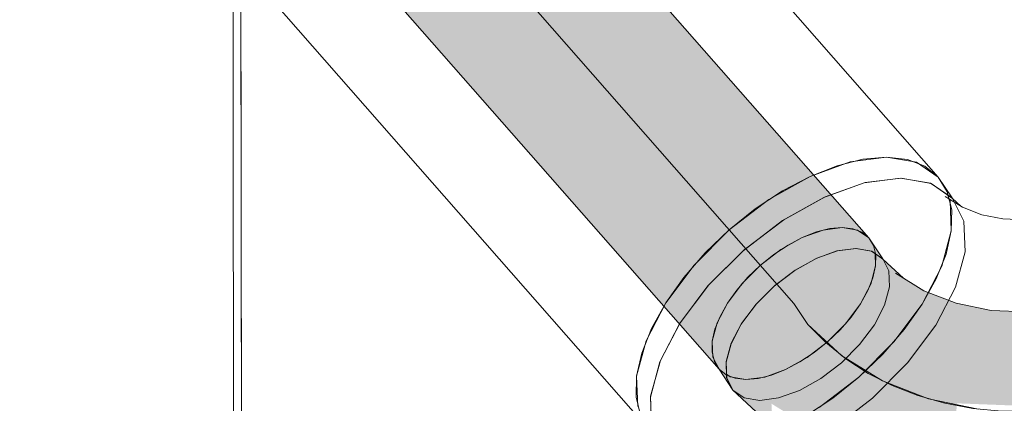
# Model space of a CAD drawing. Header units: millimetres. Extents: x 11681 to 15516, y 25095 to 29743.
# Tile 44 of 96: x 12926 to 12979, y 27716 to 27737. Entities that reach past the tile are written whole.
import ezdxf

# ---------------------------------------------------------------- set-up
doc = ezdxf.new("R2010")
doc.units = ezdxf.units.MM
doc.linetypes.add('Wipeout_Contour', pattern=[100, 0, -100])
doc.layers.add('420-K Ściany', color=7, linetype='Continuous')
doc.layers.add('510-I Elektryczne', color=7, linetype='Continuous')
for name, color, linetype, lineweight, true_color in [('420-K Ściany_Nr_pióra__95', 7, 'Continuous', 13, 0x7c7c7c), ('460 - Stropy_Nr_pióra__95', 7, 'Continuous', 13, 0x7c7c7c), ('510-I Elektryczne_Nr_pióra__172', 7, 'Continuous', 20, 0x663200), ('Nowe_460 - Stropy_Nr_pióra__95', 7, 'Continuous', 13, 0x7c7c7c)]:
    doc.layers.add(name, color=color, linetype=linetype, lineweight=lineweight, true_color=true_color)
doc.layers.add('510-I Elektryczne_Nr_pióra__19', color=255, linetype='Continuous', lineweight=30)
doc.layers.add('XREF', color=8, linetype='Continuous', lineweight=9)

# ---------------------------------------------------------------- blocks, each defined once
blk = doc.blocks.new('parter 2025.10.15')
at = {"layer": '510-I Elektryczne', "linetype": 'Continuous', "lineweight": 5}
for points in [[(666.333, 2357.557), (665.572, 2357.256), (686.053, 2333.912), (686.815, 2334.213)], [(666.333, 2357.557), (665.572, 2357.256), (686.053, 2333.912), (686.815, 2334.213)], [(667.058, 2357.74), (666.333, 2357.557), (686.815, 2334.213), (687.54, 2334.396)], [(667.058, 2357.74), (666.333, 2357.557), (686.815, 2334.213), (687.54, 2334.396)], [(667.724, 2357.8), (667.058, 2357.74), (687.54, 2334.396), (688.206, 2334.456)], [(667.724, 2357.8), (667.058, 2357.74), (687.54, 2334.396), (688.206, 2334.456)], [(668.311, 2357.734), (667.724, 2357.8), (688.206, 2334.456), (688.793, 2334.39)], [(668.311, 2357.734), (667.724, 2357.8), (688.206, 2334.456), (688.793, 2334.39)], [(668.801, 2357.546), (668.311, 2357.734), (688.793, 2334.39), (689.282, 2334.201)], [(668.801, 2357.546), (668.311, 2357.734), (688.793, 2334.39), (689.282, 2334.201)], [(669.179, 2357.239), (668.801, 2357.546), (689.282, 2334.201), (689.66, 2333.895)], [(669.179, 2357.239), (668.801, 2357.546), (689.282, 2334.201), (689.66, 2333.895)], [(665.572, 2357.256), (664.796, 2356.847), (685.278, 2333.502), (686.053, 2333.912)], [(665.572, 2357.256), (664.796, 2356.847), (685.278, 2333.502), (686.053, 2333.912)], [(664.796, 2356.847), (664.031, 2356.341), (684.512, 2332.996), (685.278, 2333.502)], [(664.796, 2356.847), (664.031, 2356.341), (684.512, 2332.996), (685.278, 2333.502)], [(664.031, 2356.341), (663.298, 2355.754), (683.78, 2332.41), (684.512, 2332.996)], [(664.031, 2356.341), (663.298, 2355.754), (683.78, 2332.41), (684.512, 2332.996)], [(663.298, 2355.754), (662.621, 2355.104), (683.103, 2331.76), (683.78, 2332.41)], [(663.298, 2355.754), (662.621, 2355.104), (683.103, 2331.76), (683.78, 2332.41)], [(662.621, 2355.104), (662.02, 2354.41), (682.501, 2331.066), (683.103, 2331.76)], [(662.621, 2355.104), (662.02, 2354.41), (682.501, 2331.066), (683.103, 2331.76)], [(662.02, 2354.41), (661.513, 2353.695), (681.994, 2330.351), (682.501, 2331.066)], [(661.513, 2353.695), (661.115, 2352.979), (681.597, 2329.635), (681.994, 2330.351)], [(661.513, 2353.695), (661.115, 2352.979), (681.597, 2329.635), (681.994, 2330.351)], [(661.115, 2352.979), (660.839, 2352.284), (681.321, 2328.94), (681.597, 2329.635)], [(661.115, 2352.979), (660.839, 2352.284), (681.321, 2328.94), (681.597, 2329.635)], [(660.839, 2352.284), (660.694, 2351.631), (681.175, 2328.287), (681.321, 2328.94)], [(660.839, 2352.284), (660.694, 2351.631), (681.175, 2328.287), (681.321, 2328.94)], [(660.694, 2351.631), (660.682, 2351.041), (681.164, 2327.697), (681.175, 2328.287)], [(660.694, 2351.631), (660.682, 2351.041), (681.164, 2327.697), (681.175, 2328.287)], [(660.682, 2351.041), (660.806, 2350.531), (681.288, 2327.187), (681.164, 2327.697)], [(660.682, 2351.041), (660.806, 2350.531), (681.288, 2327.187), (681.164, 2327.697)], [(660.806, 2350.531), (661.06, 2350.116), (681.542, 2326.772), (681.288, 2327.187)], [(660.806, 2350.531), (661.06, 2350.116), (681.542, 2326.772), (681.288, 2327.187)], [(687.184, 2334.32), (686.053, 2333.912), (686.801, 2332.779), (687.931, 2333.186)], [(687.184, 2334.32), (686.053, 2333.912), (686.801, 2332.779), (687.931, 2333.186)], [(686.053, 2333.912), (689.208, 2330.317), (689.606, 2331.033), (686.815, 2334.213)], [(686.053, 2333.912), (689.208, 2330.317), (689.606, 2331.033), (686.815, 2334.213)], [(686.815, 2334.213), (689.606, 2331.033), (689.882, 2331.727), (687.54, 2334.396)], [(686.815, 2334.213), (689.606, 2331.033), (689.882, 2331.727), (687.54, 2334.396)], [(688.206, 2334.456), (687.184, 2334.32), (687.931, 2333.186), (688.953, 2333.322)], [(688.206, 2334.456), (687.184, 2334.32), (687.931, 2333.186), (688.953, 2333.322)], [(687.54, 2334.396), (689.882, 2331.727), (690.027, 2332.38), (688.206, 2334.456)], [(687.54, 2334.396), (689.882, 2331.727), (690.027, 2332.38), (688.206, 2334.456)], [(688.206, 2334.456), (690.027, 2332.38), (690.039, 2332.97), (688.793, 2334.39)], [(689.051, 2334.311), (688.206, 2334.456), (688.953, 2333.322), (689.798, 2333.178)], [(688.206, 2334.456), (690.027, 2332.38), (690.039, 2332.97), (688.793, 2334.39)], [(689.051, 2334.311), (688.206, 2334.456), (688.953, 2333.322), (689.798, 2333.178)], [(688.793, 2334.39), (690.039, 2332.97), (689.915, 2333.48), (689.282, 2334.201)], [(688.793, 2334.39), (690.039, 2332.97), (689.915, 2333.48), (689.282, 2334.201)], [(689.66, 2333.895), (689.051, 2334.311), (689.798, 2333.178), (690.408, 2332.762)], [(689.66, 2333.895), (689.051, 2334.311), (689.798, 2333.178), (690.408, 2332.762)], [(689.282, 2334.201), (689.915, 2333.48), (689.66, 2333.895)], [(689.282, 2334.201), (689.915, 2333.48), (689.66, 2333.895)], [(684.512, 2332.996), (688.1, 2328.908), (688.701, 2329.601), (685.278, 2333.502)], [(684.512, 2332.996), (688.1, 2328.908), (688.701, 2329.601), (685.278, 2333.502)], [(686.053, 2333.912), (684.893, 2333.261), (685.64, 2332.127), (686.801, 2332.779)], [(686.053, 2333.912), (684.893, 2333.261), (685.64, 2332.127), (686.801, 2332.779)], [(685.278, 2333.502), (688.701, 2329.601), (689.208, 2330.317), (686.053, 2333.912)], [(685.278, 2333.502), (688.701, 2329.601), (689.208, 2330.317), (686.053, 2333.912)], [(684.893, 2333.261), (683.78, 2332.41), (684.527, 2331.276), (685.64, 2332.127)], [(684.893, 2333.261), (683.78, 2332.41), (684.527, 2331.276), (685.64, 2332.127)], [(683.78, 2332.41), (687.423, 2328.258), (688.1, 2328.908), (684.512, 2332.996)], [(683.78, 2332.41), (687.423, 2328.258), (688.1, 2328.908), (684.512, 2332.996)], [(687.962, 2333.194), (686.834, 2332.794), (688.506, 2331.242), (689.48, 2331.786)], [(687.962, 2333.194), (686.834, 2332.794), (688.506, 2331.242), (689.48, 2331.786)], [(687.962, 2333.194), (689.48, 2331.786), (690.365, 2332.037), (688.98, 2333.322)], [(687.962, 2333.194), (689.48, 2331.786), (690.365, 2332.037), (688.98, 2333.322)], [(688.98, 2333.322), (690.365, 2332.037), (691.102, 2331.978), (689.819, 2333.169)], [(688.98, 2333.322), (690.365, 2332.037), (691.102, 2331.978), (689.819, 2333.169)], [(690.421, 2332.746), (689.819, 2333.169), (691.102, 2331.978), (691.539, 2331.709)], [(690.421, 2332.746), (689.819, 2333.169), (691.102, 2331.978), (691.539, 2331.709)], [(690.001, 2333.039), (690.027, 2332.38), (690.775, 2331.247), (690.741, 2332.103), (690.224, 2332.887)], [(690.001, 2333.039), (690.027, 2332.38), (690.775, 2331.247), (690.741, 2332.103), (690.224, 2332.887)], [(683.78, 2332.41), (682.791, 2331.417), (683.539, 2330.284), (684.527, 2331.276)], [(683.78, 2332.41), (682.791, 2331.417), (683.539, 2330.284), (684.527, 2331.276)], [(683.103, 2331.76), (686.69, 2327.671), (687.423, 2328.258), (683.78, 2332.41)], [(683.103, 2331.76), (686.69, 2327.671), (687.423, 2328.258), (683.78, 2332.41)], [(686.834, 2332.794), (685.673, 2332.149), (687.511, 2330.443), (688.506, 2331.242)], [(686.834, 2332.794), (685.673, 2332.149), (687.511, 2330.443), (688.506, 2331.242)], [(690.408, 2332.762), (690.224, 2332.887), (690.741, 2332.103)], [(690.408, 2332.762), (690.224, 2332.887), (690.741, 2332.103)], [(685.673, 2332.149), (684.558, 2331.303), (686.561, 2329.443), (687.511, 2330.443)], [(685.673, 2332.149), (684.558, 2331.303), (686.561, 2329.443), (687.511, 2330.443)], [(690.365, 2332.037), (689.48, 2331.786), (691.303, 2330.66), (692.029, 2331.01)], [(690.365, 2332.037), (689.48, 2331.786), (691.303, 2330.66), (692.029, 2331.01)], [(689.759, 2331.384), (690.507, 2330.251), (690.775, 2331.247), (690.027, 2332.38)], [(689.759, 2331.384), (690.507, 2330.251), (690.775, 2331.247), (690.027, 2332.38)], [(690.365, 2332.037), (692.029, 2331.01), (692.644, 2331.027), (691.102, 2331.978)], [(690.365, 2332.037), (692.029, 2331.01), (692.644, 2331.027), (691.102, 2331.978)], [(682.791, 2331.417), (681.994, 2330.351), (682.742, 2329.217), (683.539, 2330.284)], [(682.791, 2331.417), (681.994, 2330.351), (682.742, 2329.217), (683.539, 2330.284)], [(682.501, 2331.066), (685.925, 2327.165), (686.69, 2327.671), (683.103, 2331.76)], [(682.501, 2331.066), (685.925, 2327.165), (686.69, 2327.671), (683.103, 2331.76)], [(688.506, 2331.242), (690.515, 2330.002), (691.303, 2330.66), (689.48, 2331.786)], [(688.506, 2331.242), (690.515, 2330.002), (691.303, 2330.66), (689.48, 2331.786)], [(689.208, 2330.317), (689.956, 2329.183), (690.507, 2330.251), (689.759, 2331.384)], [(689.208, 2330.317), (689.956, 2329.183), (690.507, 2330.251), (689.759, 2331.384)], [(681.994, 2330.351), (685.149, 2326.755), (685.925, 2327.165), (682.501, 2331.066)], [(681.994, 2330.351), (685.149, 2326.755), (685.925, 2327.165), (682.501, 2331.066)], [(684.558, 2331.303), (683.565, 2330.313), (685.722, 2328.311), (686.561, 2329.443)], [(684.558, 2331.303), (683.565, 2330.313), (685.722, 2328.311), (686.561, 2329.443)], [(688.506, 2331.242), (687.511, 2330.443), (689.719, 2329.08), (690.515, 2330.002)], [(688.506, 2331.242), (687.511, 2330.443), (689.719, 2329.08), (690.515, 2330.002)], [(692.029, 2331.01), (691.303, 2330.66), (693.37, 2329.856), (693.915, 2330.276)], [(692.029, 2331.01), (691.303, 2330.66), (693.37, 2329.856), (693.915, 2330.276)], [(692.644, 2331.027), (692.029, 2331.01), (693.915, 2330.276), (694.392, 2330.347)], [(692.644, 2331.027), (692.029, 2331.01), (693.915, 2330.276), (694.392, 2330.347)], [(681.994, 2330.351), (681.443, 2329.283), (682.191, 2328.15), (682.742, 2329.217)], [(681.994, 2330.351), (681.443, 2329.283), (682.191, 2328.15), (682.742, 2329.217)], [(681.597, 2329.635), (684.387, 2326.454), (685.149, 2326.755), (681.994, 2330.351)], [(681.597, 2329.635), (684.387, 2326.454), (685.149, 2326.755), (681.994, 2330.351)], [(683.565, 2330.313), (682.761, 2329.248), (685.052, 2327.122), (685.722, 2328.311)], [(683.565, 2330.313), (682.761, 2329.248), (685.052, 2327.122), (685.722, 2328.311)], [(687.511, 2330.443), (686.561, 2329.443), (688.968, 2327.958), (689.719, 2329.08)], [(687.511, 2330.443), (686.561, 2329.443), (688.968, 2327.958), (689.719, 2329.08)], [(688.411, 2329.25), (689.159, 2328.117), (689.956, 2329.183), (689.208, 2330.317)], [(688.411, 2329.25), (689.159, 2328.117), (689.956, 2329.183), (689.208, 2330.317)], [(691.303, 2330.66), (690.515, 2330.002), (692.792, 2329.116), (693.37, 2329.856)], [(691.303, 2330.66), (690.515, 2330.002), (692.792, 2329.116), (693.37, 2329.856)], [(693.915, 2330.276), (693.37, 2329.856), (695.609, 2329.402), (695.959, 2329.861)], [(693.915, 2330.276), (693.37, 2329.856), (695.609, 2329.402), (695.959, 2329.861)], [(694.392, 2330.347), (693.915, 2330.276), (695.959, 2329.861), (696.285, 2329.962)], [(694.392, 2330.347), (693.915, 2330.276), (695.959, 2329.861), (696.285, 2329.962)], [(690.515, 2330.002), (689.719, 2329.08), (692.221, 2328.107), (692.792, 2329.116)], [(690.515, 2330.002), (689.719, 2329.08), (692.221, 2328.107), (692.792, 2329.116)], [(693.37, 2329.856), (692.792, 2329.116), (695.259, 2328.615), (695.609, 2329.402)], [(693.37, 2329.856), (692.792, 2329.116), (695.259, 2328.615), (695.609, 2329.402)], [(695.959, 2329.861), (695.609, 2329.402), (697.943, 2329.311), (698.089, 2329.779)], [(695.959, 2329.861), (695.609, 2329.402), (697.943, 2329.311), (698.089, 2329.779)], [(696.285, 2329.962), (695.959, 2329.861), (698.089, 2329.779), (698.259, 2329.886)], [(696.285, 2329.962), (695.959, 2329.861), (698.089, 2329.779), (698.259, 2329.886)], [(681.443, 2329.283), (681.175, 2328.287), (681.923, 2327.154), (682.191, 2328.15)], [(681.443, 2329.283), (681.175, 2328.287), (681.923, 2327.154), (682.191, 2328.15)], [(681.321, 2328.94), (683.663, 2326.271), (684.387, 2326.454), (681.597, 2329.635)], [(681.321, 2328.94), (683.663, 2326.271), (684.387, 2326.454), (681.597, 2329.635)], [(682.761, 2329.248), (682.203, 2328.18), (684.595, 2325.96), (685.052, 2327.122)], [(682.761, 2329.248), (682.203, 2328.18), (684.595, 2325.96), (685.052, 2327.122)], [(686.561, 2329.443), (685.722, 2328.311), (688.315, 2326.71), (688.968, 2327.958)], [(686.561, 2329.443), (685.722, 2328.311), (688.315, 2326.71), (688.968, 2327.958)], [(687.423, 2328.258), (688.17, 2327.124), (689.159, 2328.117), (688.411, 2329.25)], [(687.423, 2328.258), (688.17, 2327.124), (689.159, 2328.117), (688.411, 2329.25)], [(695.609, 2329.402), (695.259, 2328.615), (697.83, 2328.516), (697.943, 2329.311)], [(695.609, 2329.402), (695.259, 2328.615), (697.83, 2328.516), (697.943, 2329.311)], [(681.175, 2328.287), (682.997, 2326.211), (683.663, 2326.271), (681.321, 2328.94)], [(681.175, 2328.287), (682.997, 2326.211), (683.663, 2326.271), (681.321, 2328.94)], [(689.719, 2329.08), (688.968, 2327.958), (691.697, 2326.896), (692.221, 2328.107)], [(689.719, 2329.08), (688.968, 2327.958), (691.697, 2326.896), (692.221, 2328.107)], [(692.792, 2329.116), (692.221, 2328.107), (694.932, 2327.556), (695.259, 2328.615)], [(692.792, 2329.116), (692.221, 2328.107), (694.932, 2327.556), (695.259, 2328.615)], [(681.164, 2327.697), (682.41, 2326.277), (682.997, 2326.211), (681.175, 2328.287)], [(681.164, 2327.697), (682.41, 2326.277), (682.997, 2326.211), (681.175, 2328.287)], [(681.175, 2328.287), (681.209, 2327.431), (681.957, 2326.298), (681.923, 2327.154)], [(681.175, 2328.287), (681.209, 2327.431), (681.957, 2326.298), (681.923, 2327.154)], [(681.926, 2327.181), (684.382, 2324.901), (684.595, 2325.96), (682.203, 2328.18)], [(681.926, 2327.181), (684.382, 2324.901), (684.595, 2325.96), (682.203, 2328.18)], [(685.722, 2328.311), (685.052, 2327.122), (687.804, 2325.424), (688.315, 2326.71)], [(685.722, 2328.311), (685.052, 2327.122), (687.804, 2325.424), (688.315, 2326.71)], [(686.31, 2327.407), (687.058, 2326.273), (688.17, 2327.124), (687.423, 2328.258)], [(686.31, 2327.407), (687.058, 2326.273), (688.17, 2327.124), (687.423, 2328.258)], [(695.259, 2328.615), (694.932, 2327.556), (697.759, 2327.447), (697.83, 2328.516)], [(695.259, 2328.615), (694.932, 2327.556), (697.759, 2327.447), (697.83, 2328.516)], [(682.41, 2326.277), (681.164, 2327.697), (681.288, 2327.187), (681.92, 2326.466)], [(682.41, 2326.277), (681.164, 2327.697), (681.288, 2327.187), (681.92, 2326.466)], [(688.968, 2327.958), (688.315, 2326.71), (691.254, 2325.567), (691.697, 2326.896)], [(688.968, 2327.958), (688.315, 2326.71), (691.254, 2325.567), (691.697, 2326.896)], [(692.221, 2328.107), (691.697, 2326.896), (694.652, 2326.296), (694.932, 2327.556)], [(692.221, 2328.107), (691.697, 2326.896), (694.652, 2326.296), (694.932, 2327.556)], [(681.209, 2327.431), (681.542, 2326.772), (682.29, 2325.639), (681.957, 2326.298)], [(681.209, 2327.431), (681.542, 2326.772), (682.29, 2325.639), (681.957, 2326.298)], [(681.288, 2327.187), (681.542, 2326.772), (681.92, 2326.466)], [(681.288, 2327.187), (681.542, 2326.772), (681.92, 2326.466)], [(684.382, 2324.901), (681.926, 2327.181), (681.951, 2326.319), (684.429, 2324.02)], [(684.382, 2324.901), (681.926, 2327.181), (681.951, 2326.319), (684.429, 2324.02)], [(685.052, 2327.122), (684.595, 2325.96), (687.469, 2324.185), (687.804, 2325.424)], [(685.052, 2327.122), (684.595, 2325.96), (687.469, 2324.185), (687.804, 2325.424)], [(685.149, 2326.755), (685.897, 2325.622), (687.058, 2326.273), (686.31, 2327.407)], [(685.149, 2326.755), (685.897, 2325.622), (687.058, 2326.273), (686.31, 2327.407)], [(694.932, 2327.556), (694.652, 2326.296), (697.734, 2326.177), (697.759, 2327.447)], [(694.932, 2327.556), (694.652, 2326.296), (697.734, 2326.177), (697.759, 2327.447)], [(684.019, 2326.347), (684.766, 2325.214), (685.897, 2325.622), (685.149, 2326.755)], [(684.019, 2326.347), (684.766, 2325.214), (685.897, 2325.622), (685.149, 2326.755)], [(688.315, 2326.71), (687.804, 2325.424), (690.923, 2324.21), (691.254, 2325.567)], [(688.315, 2326.71), (687.804, 2325.424), (690.923, 2324.21), (691.254, 2325.567)], [(691.697, 2326.896), (691.254, 2325.567), (694.437, 2324.921), (694.652, 2326.296)], [(691.697, 2326.896), (691.254, 2325.567), (694.437, 2324.921), (694.652, 2326.296)], [(682.152, 2326.356), (681.949, 2326.495), (681.957, 2326.298), (682.29, 2325.639), (682.899, 2325.223)], [(682.152, 2326.356), (681.949, 2326.495), (681.957, 2326.298), (682.29, 2325.639), (682.899, 2325.223)], [(681.951, 2326.319), (682.276, 2325.654), (684.732, 2323.375), (684.429, 2324.02)], [(681.951, 2326.319), (682.276, 2325.654), (684.732, 2323.375), (684.429, 2324.02)], [(682.152, 2326.356), (682.899, 2325.223), (683.744, 2325.078), (682.997, 2326.211)], [(682.152, 2326.356), (682.899, 2325.223), (683.744, 2325.078), (682.997, 2326.211)], [(682.997, 2326.211), (683.744, 2325.078), (684.766, 2325.214), (684.019, 2326.347)], [(682.997, 2326.211), (683.744, 2325.078), (684.766, 2325.214), (684.019, 2326.347)], [(694.652, 2326.296), (694.437, 2324.921), (697.756, 2324.793), (697.734, 2326.177)], [(694.652, 2326.296), (694.437, 2324.921), (697.756, 2324.793), (697.734, 2326.177)], [(684.595, 2325.96), (684.382, 2324.901), (687.333, 2323.08), (687.469, 2324.185)], [(684.595, 2325.96), (684.382, 2324.901), (687.333, 2323.08), (687.469, 2324.185)], [(691.254, 2325.567), (690.923, 2324.21), (694.302, 2323.524), (694.437, 2324.921)], [(691.254, 2325.567), (690.923, 2324.21), (694.302, 2323.524), (694.437, 2324.921)], [(687.804, 2325.424), (687.469, 2324.185), (690.727, 2322.918), (690.923, 2324.21)], [(687.804, 2325.424), (687.469, 2324.185), (690.727, 2322.918), (690.923, 2324.21)]]:
    blk.add_hatch(color=8, dxfattribs=at).paths.add_polyline_path(points)
at = {"layer": '510-I Elektryczne_Nr_pióra__172', "color": 8, "linetype": 'Continuous', "lineweight": 5}
for p, q in [((672.937, 2360.537), (693.419, 2337.193)), ((672.937, 2360.537), (693.419, 2337.193)), ((669.179, 2357.239), (689.66, 2333.895)), ((669.179, 2357.239), (689.66, 2333.895)), ((661.06, 2350.116), (681.542, 2326.772)), ((661.06, 2350.116), (681.542, 2326.772)), ((657.302, 2346.819), (677.784, 2323.475)), ((657.302, 2346.819), (677.784, 2323.475)), ((688.649, 2338.011), (686.472, 2337.226)), ((688.649, 2338.011), (686.472, 2337.226)), ((687.939, 2337.805), (686.472, 2337.226)), ((687.939, 2337.805), (686.472, 2337.226)), ((689.335, 2338.158), (687.939, 2337.805)), ((689.335, 2338.158), (687.939, 2337.805)), ((690.618, 2338.273), (688.649, 2338.011)), ((690.618, 2338.273), (688.649, 2338.011)), ((690.618, 2338.273), (689.335, 2338.158)), ((690.618, 2338.273), (689.335, 2338.158)), ((691.748, 2338.146), (690.618, 2338.273)), ((692.245, 2337.994), (690.618, 2338.273)), ((691.748, 2338.146), (690.618, 2338.273)), ((692.245, 2337.994), (690.618, 2338.273)), ((692.691, 2337.783), (691.748, 2338.146)), ((692.691, 2337.783), (691.748, 2338.146)), ((693.419, 2337.193), (692.245, 2337.994)), ((693.419, 2337.193), (692.245, 2337.994)), ((693.419, 2337.193), (692.691, 2337.783)), ((693.419, 2337.193), (692.691, 2337.783)), ((686.472, 2337.226), (684.236, 2335.971)), ((686.472, 2337.226), (684.236, 2335.971)), ((686.472, 2337.226), (684.979, 2336.437)), ((686.472, 2337.226), (684.979, 2336.437)), ((689.396, 2336.877), (687.22, 2336.092)), ((689.396, 2336.877), (687.22, 2336.092)), ((689.456, 2336.892), (687.283, 2336.121)), ((689.456, 2336.892), (687.283, 2336.121)), ((691.365, 2337.139), (689.396, 2336.877)), ((691.365, 2337.139), (689.396, 2336.877)), ((691.417, 2337.139), (689.456, 2336.892)), ((691.417, 2337.139), (689.456, 2336.892)), ((692.992, 2336.86), (691.365, 2337.139)), ((692.992, 2336.86), (691.365, 2337.139)), ((693.032, 2336.845), (691.417, 2337.139)), ((693.032, 2336.845), (691.417, 2337.139)), ((694.166, 2336.059), (692.992, 2336.86)), ((694.166, 2336.059), (692.992, 2336.86)), ((694.192, 2336.029), (693.032, 2336.845)), ((694.192, 2336.029), (693.032, 2336.845)), ((693.909, 2336.394), (693.419, 2337.193)), ((693.419, 2337.193), (694.166, 2336.059)), ((693.909, 2336.394), (693.419, 2337.193)), ((693.419, 2337.193), (694.166, 2336.059)), ((684.979, 2336.437), (683.504, 2335.462)), ((684.979, 2336.437), (683.504, 2335.462)), ((694.06, 2335.924), (693.9, 2336.241)), ((694.06, 2335.924), (693.9, 2336.241)), ((694.147, 2335.412), (693.909, 2336.394)), ((694.147, 2335.412), (693.909, 2336.394)), ((684.236, 2335.971), (682.093, 2334.332)), ((684.236, 2335.971), (682.093, 2334.332)), ((687.22, 2336.092), (684.984, 2334.837)), ((687.22, 2336.092), (684.984, 2334.837)), ((687.283, 2336.121), (685.047, 2334.879)), ((687.283, 2336.121), (685.047, 2334.879)), ((693.802, 2336.13), (694.727, 2335.559)), ((693.802, 2336.13), (694.727, 2335.559)), ((694.125, 2334.275), (694.06, 2335.924)), ((694.125, 2334.275), (694.06, 2335.924)), ((694.808, 2334.791), (694.166, 2336.059)), ((694.808, 2334.791), (694.166, 2336.059)), ((694.192, 2336.029), (694.643, 2335.611)), ((694.192, 2336.029), (694.643, 2335.611)), ((683.504, 2335.462), (682.093, 2334.332)), ((683.504, 2335.462), (682.093, 2334.332)), ((694.125, 2334.275), (694.147, 2335.412)), ((694.125, 2334.275), (694.147, 2335.412)), ((694.727, 2335.559), (695.776, 2335.151)), ((694.727, 2335.559), (695.776, 2335.151)), ((695.776, 2335.151), (696.911, 2334.921)), ((695.776, 2335.151), (696.911, 2334.921)), ((684.984, 2334.837), (682.841, 2333.198)), ((684.984, 2334.837), (682.841, 2333.198)), ((685.047, 2334.879), (682.899, 2333.249)), ((685.047, 2334.879), (682.899, 2333.249)), ((694.873, 2333.141), (694.808, 2334.791)), ((694.873, 2333.141), (694.808, 2334.791)), ((696.911, 2334.921), (698.095, 2334.875)), ((696.911, 2334.921), (698.095, 2334.875)), ((682.093, 2334.332), (680.19, 2332.42)), ((682.093, 2334.332), (680.19, 2332.42)), ((682.093, 2334.332), (680.789, 2333.08)), ((682.093, 2334.332), (680.789, 2333.08)), ((687.184, 2334.32), (686.053, 2333.912)), ((687.184, 2334.32), (686.053, 2333.912)), ((686.815, 2334.213), (686.053, 2333.912)), ((686.815, 2334.213), (686.053, 2333.912)), ((687.54, 2334.396), (686.815, 2334.213)), ((687.54, 2334.396), (686.815, 2334.213)), ((688.206, 2334.456), (687.184, 2334.32)), ((688.206, 2334.456), (687.184, 2334.32)), ((688.206, 2334.456), (687.54, 2334.396)), ((688.206, 2334.456), (687.54, 2334.396)), ((688.793, 2334.39), (688.206, 2334.456)), ((689.051, 2334.311), (688.206, 2334.456)), ((688.793, 2334.39), (688.206, 2334.456)), ((689.051, 2334.311), (688.206, 2334.456)), ((689.282, 2334.201), (688.793, 2334.39)), ((689.282, 2334.201), (688.793, 2334.39)), ((689.66, 2333.895), (689.051, 2334.311)), ((689.66, 2333.895), (689.051, 2334.311)), ((689.66, 2333.895), (689.282, 2334.201)), ((689.66, 2333.895), (689.282, 2334.201)), ((693.61, 2332.357), (694.125, 2334.275)), ((693.61, 2332.357), (694.125, 2334.275)), ((693.845, 2333.018), (694.125, 2334.275)), ((693.845, 2333.018), (694.125, 2334.275)), ((685.278, 2333.502), (684.512, 2332.996)), ((685.278, 2333.502), (684.512, 2332.996)), ((686.053, 2333.912), (684.893, 2333.261)), ((686.053, 2333.912), (684.893, 2333.261)), ((686.053, 2333.912), (685.278, 2333.502)), ((686.053, 2333.912), (685.278, 2333.502)), ((689.915, 2333.48), (689.66, 2333.895)), ((689.66, 2333.895), (690.408, 2332.762)), ((689.915, 2333.48), (689.66, 2333.895)), ((689.66, 2333.895), (690.408, 2332.762)), ((690.039, 2332.97), (689.915, 2333.48)), ((690.039, 2332.97), (689.915, 2333.48)), ((680.789, 2333.08), (679.631, 2331.745)), ((680.789, 2333.08), (679.631, 2331.745)), ((682.841, 2333.198), (680.937, 2331.287)), ((682.841, 2333.198), (680.937, 2331.287)), ((682.899, 2333.249), (680.987, 2331.344)), ((682.899, 2333.249), (680.987, 2331.344)), ((684.893, 2333.261), (683.78, 2332.41)), ((684.893, 2333.261), (683.78, 2332.41)), ((684.512, 2332.996), (683.78, 2332.41)), ((684.512, 2332.996), (683.78, 2332.41)), ((687.931, 2333.186), (686.801, 2332.779)), ((687.931, 2333.186), (686.801, 2332.779)), ((687.962, 2333.194), (686.834, 2332.794)), ((687.962, 2333.194), (686.834, 2332.794)), ((688.953, 2333.322), (687.931, 2333.186)), ((688.953, 2333.322), (687.931, 2333.186)), ((688.98, 2333.322), (687.962, 2333.194)), ((688.98, 2333.322), (687.962, 2333.194)), ((689.798, 2333.178), (688.953, 2333.322)), ((689.798, 2333.178), (688.953, 2333.322)), ((689.819, 2333.169), (688.98, 2333.322)), ((689.819, 2333.169), (688.98, 2333.322)), ((690.408, 2332.762), (689.798, 2333.178)), ((690.408, 2332.762), (689.798, 2333.178)), ((690.421, 2332.746), (689.819, 2333.169)), ((690.421, 2332.746), (689.819, 2333.169)), ((690.027, 2332.38), (690.001, 2333.039)), ((690.027, 2332.38), (690.001, 2333.039)), ((690.027, 2332.38), (690.039, 2332.97)), ((690.027, 2332.38), (690.039, 2332.97)), ((693.313, 2331.68), (693.845, 2333.018)), ((693.313, 2331.68), (693.845, 2333.018)), ((694.357, 2331.223), (694.873, 2333.141)), ((694.357, 2331.223), (694.873, 2333.141)), ((680.19, 2332.42), (678.655, 2330.367)), ((680.19, 2332.42), (678.655, 2330.367)), ((683.78, 2332.41), (682.791, 2331.417)), ((683.78, 2332.41), (682.791, 2331.417)), ((683.78, 2332.41), (683.103, 2331.76)), ((683.78, 2332.41), (683.103, 2331.76)), ((686.801, 2332.779), (685.64, 2332.127)), ((686.801, 2332.779), (685.64, 2332.127)), ((686.834, 2332.794), (685.673, 2332.149)), ((686.834, 2332.794), (685.673, 2332.149)), ((690.741, 2332.103), (690.408, 2332.762)), ((690.741, 2332.103), (690.408, 2332.762)), ((690.421, 2332.746), (691.539, 2331.709)), ((690.421, 2332.746), (691.539, 2331.709)), ((685.64, 2332.127), (684.527, 2331.276)), ((685.64, 2332.127), (684.527, 2331.276)), ((685.673, 2332.149), (684.558, 2331.303)), ((685.673, 2332.149), (684.558, 2331.303)), ((689.759, 2331.384), (690.027, 2332.38)), ((689.759, 2331.384), (690.027, 2332.38)), ((689.882, 2331.727), (690.027, 2332.38)), ((689.882, 2331.727), (690.027, 2332.38)), ((690.775, 2331.247), (690.741, 2332.103)), ((690.775, 2331.247), (690.741, 2332.103)), ((691.102, 2331.978), (692.644, 2331.027)), ((691.102, 2331.978), (692.644, 2331.027)), ((692.548, 2330.301), (693.61, 2332.357)), ((692.548, 2330.301), (693.61, 2332.357)), ((679.631, 2331.745), (678.655, 2330.367)), ((679.631, 2331.745), (678.655, 2330.367)), ((680.987, 2331.344), (679.44, 2329.292)), ((680.987, 2331.344), (679.44, 2329.292)), ((682.791, 2331.417), (681.994, 2330.351)), ((682.791, 2331.417), (681.994, 2330.351)), ((683.103, 2331.76), (682.501, 2331.066)), ((683.103, 2331.76), (682.501, 2331.066)), ((689.208, 2330.317), (689.759, 2331.384)), ((689.208, 2330.317), (689.759, 2331.384)), ((689.606, 2331.033), (689.882, 2331.727)), ((689.606, 2331.033), (689.882, 2331.727)), ((692.548, 2330.301), (693.313, 2331.68)), ((692.548, 2330.301), (693.313, 2331.68)), ((680.937, 2331.287), (679.402, 2329.233)), ((680.937, 2331.287), (679.402, 2329.233)), ((682.501, 2331.066), (681.994, 2330.351)), ((682.501, 2331.066), (681.994, 2330.351)), ((684.527, 2331.276), (683.539, 2330.284)), ((684.527, 2331.276), (683.539, 2330.284)), ((684.558, 2331.303), (683.565, 2330.313)), ((684.558, 2331.303), (683.565, 2330.313)), ((689.208, 2330.317), (689.606, 2331.033)), ((689.208, 2330.317), (689.606, 2331.033)), ((690.507, 2330.251), (690.775, 2331.247)), ((690.507, 2330.251), (690.775, 2331.247)), ((692.644, 2331.027), (694.392, 2330.347)), ((692.644, 2331.027), (694.392, 2330.347)), ((693.295, 2329.167), (694.357, 2331.223)), ((693.295, 2329.167), (694.357, 2331.223)), ((678.655, 2330.367), (677.593, 2328.311)), ((678.655, 2330.367), (677.593, 2328.311)), ((678.655, 2330.367), (677.889, 2328.987)), ((678.655, 2330.367), (677.889, 2328.987)), ((681.994, 2330.351), (681.443, 2329.283)), ((681.994, 2330.351), (681.443, 2329.283)), ((681.994, 2330.351), (681.597, 2329.635)), ((681.994, 2330.351), (681.597, 2329.635)), ((683.539, 2330.284), (682.742, 2329.217)), ((683.539, 2330.284), (682.742, 2329.217)), ((683.565, 2330.313), (682.761, 2329.248)), ((683.565, 2330.313), (682.761, 2329.248)), ((688.411, 2329.25), (689.208, 2330.317)), ((688.411, 2329.25), (689.208, 2330.317)), ((688.701, 2329.601), (689.208, 2330.317)), ((688.701, 2329.601), (689.208, 2330.317)), ((691.013, 2328.247), (692.548, 2330.301)), ((691.013, 2328.247), (692.548, 2330.301)), ((691.571, 2328.923), (692.548, 2330.301)), ((691.571, 2328.923), (692.548, 2330.301)), ((694.392, 2330.347), (696.285, 2329.962)), ((694.392, 2330.347), (696.285, 2329.962)), ((689.956, 2329.183), (690.507, 2330.251)), ((689.956, 2329.183), (690.507, 2330.251)), ((696.285, 2329.962), (698.259, 2329.886)), ((696.285, 2329.962), (698.259, 2329.886)), ((679.402, 2329.233), (678.341, 2327.177)), ((679.402, 2329.233), (678.341, 2327.177)), ((679.44, 2329.292), (678.363, 2327.235)), ((679.44, 2329.292), (678.363, 2327.235)), ((681.443, 2329.283), (681.175, 2328.287)), ((681.443, 2329.283), (681.175, 2328.287)), ((681.597, 2329.635), (681.321, 2328.94)), ((681.597, 2329.635), (681.321, 2328.94)), ((682.742, 2329.217), (682.191, 2328.15)), ((682.742, 2329.217), (682.191, 2328.15)), ((682.761, 2329.248), (682.203, 2328.18)), ((682.761, 2329.248), (682.203, 2328.18)), ((687.423, 2328.258), (688.411, 2329.25)), ((687.423, 2328.258), (688.411, 2329.25)), ((688.1, 2328.908), (688.701, 2329.601)), ((688.1, 2328.908), (688.701, 2329.601)), ((677.889, 2328.987), (677.358, 2327.649)), ((677.889, 2328.987), (677.358, 2327.649)), ((681.321, 2328.94), (681.175, 2328.287)), ((681.321, 2328.94), (681.175, 2328.287)), ((687.423, 2328.258), (688.1, 2328.908)), ((687.423, 2328.258), (688.1, 2328.908)), ((689.159, 2328.117), (689.956, 2329.183)), ((689.159, 2328.117), (689.956, 2329.183)), ((690.413, 2327.587), (691.571, 2328.923)), ((690.413, 2327.587), (691.571, 2328.923)), ((691.76, 2327.114), (693.295, 2329.167)), ((691.76, 2327.114), (693.295, 2329.167)), ((677.593, 2328.311), (677.077, 2326.393)), ((677.593, 2328.311), (677.077, 2326.393)), ((681.175, 2328.287), (681.164, 2327.697)), ((681.175, 2328.287), (681.164, 2327.697)), ((681.175, 2328.287), (681.209, 2327.431)), ((681.175, 2328.287), (681.209, 2327.431)), ((682.191, 2328.15), (681.923, 2327.154)), ((682.191, 2328.15), (681.923, 2327.154)), ((682.203, 2328.18), (681.926, 2327.181)), ((682.203, 2328.18), (681.926, 2327.181)), ((686.31, 2327.407), (687.423, 2328.258)), ((686.31, 2327.407), (687.423, 2328.258)), ((686.69, 2327.671), (687.423, 2328.258)), ((686.69, 2327.671), (687.423, 2328.258)), ((689.109, 2326.336), (691.013, 2328.247)), ((689.109, 2326.336), (691.013, 2328.247)), ((677.358, 2327.649), (677.077, 2326.393)), ((677.358, 2327.649), (677.077, 2326.393)), ((681.164, 2327.697), (681.288, 2327.187)), ((681.164, 2327.697), (681.288, 2327.187)), ((685.925, 2327.165), (686.69, 2327.671)), ((685.925, 2327.165), (686.69, 2327.671)), ((688.17, 2327.124), (689.159, 2328.117)), ((688.17, 2327.124), (689.159, 2328.117)), ((678.341, 2327.177), (677.825, 2325.259)), ((678.341, 2327.177), (677.825, 2325.259)), ((678.363, 2327.235), (677.831, 2325.311)), ((678.363, 2327.235), (677.831, 2325.311)), ((681.209, 2327.431), (681.542, 2326.772)), ((681.209, 2327.431), (681.542, 2326.772)), ((681.288, 2327.187), (681.542, 2326.772)), ((681.288, 2327.187), (681.542, 2326.772)), ((681.923, 2327.154), (681.957, 2326.298)), ((681.923, 2327.154), (681.957, 2326.298)), ((681.926, 2327.181), (681.951, 2326.319)), ((681.926, 2327.181), (681.951, 2326.319)), ((685.149, 2326.755), (686.31, 2327.407)), ((685.149, 2326.755), (686.31, 2327.407)), ((685.149, 2326.755), (685.925, 2327.165)), ((685.149, 2326.755), (685.925, 2327.165)), ((687.058, 2326.273), (688.17, 2327.124)), ((687.058, 2326.273), (688.17, 2327.124)), ((689.109, 2326.336), (690.413, 2327.587)), ((689.109, 2326.336), (690.413, 2327.587)), ((689.857, 2325.202), (691.76, 2327.114)), ((689.857, 2325.202), (691.76, 2327.114)), ((681.542, 2326.772), (681.92, 2326.466)), ((681.542, 2326.772), (682.29, 2325.639)), ((681.542, 2326.772), (681.92, 2326.466)), ((681.542, 2326.772), (682.29, 2325.639)), ((684.019, 2326.347), (685.149, 2326.755)), ((684.019, 2326.347), (685.149, 2326.755)), ((684.387, 2326.454), (685.149, 2326.755)), ((684.387, 2326.454), (685.149, 2326.755)), ((677.077, 2326.393), (677.055, 2325.256)), ((677.077, 2326.393), (677.055, 2325.256)), ((677.077, 2326.393), (677.142, 2324.743)), ((677.077, 2326.393), (677.142, 2324.743)), ((681.92, 2326.466), (682.41, 2326.277)), ((681.92, 2326.466), (682.41, 2326.277)), ((681.949, 2326.495), (682.152, 2326.356)), ((681.949, 2326.495), (682.152, 2326.356)), ((681.951, 2326.319), (682.276, 2325.654)), ((681.951, 2326.319), (682.276, 2325.654)), ((681.957, 2326.298), (682.29, 2325.639)), ((681.957, 2326.298), (682.29, 2325.639)), ((682.152, 2326.356), (682.997, 2326.211)), ((682.152, 2326.356), (682.997, 2326.211)), ((682.41, 2326.277), (682.997, 2326.211)), ((682.41, 2326.277), (682.997, 2326.211)), ((682.997, 2326.211), (684.019, 2326.347)), ((682.997, 2326.211), (684.019, 2326.347)), ((682.997, 2326.211), (683.663, 2326.271)), ((682.997, 2326.211), (683.663, 2326.271)), ((683.663, 2326.271), (684.387, 2326.454)), ((683.663, 2326.271), (684.387, 2326.454)), ((685.897, 2325.622), (687.058, 2326.273)), ((685.897, 2325.622), (687.058, 2326.273)), ((686.966, 2324.697), (689.109, 2326.336)), ((686.966, 2324.697), (689.109, 2326.336)), ((687.698, 2325.205), (689.109, 2326.336)), ((687.698, 2325.205), (689.109, 2326.336)), ((682.276, 2325.654), (684.732, 2323.375)), ((682.276, 2325.654), (684.732, 2323.375)), ((682.29, 2325.639), (682.899, 2325.223)), ((682.29, 2325.639), (682.899, 2325.223)), ((684.766, 2325.214), (685.897, 2325.622)), ((684.766, 2325.214), (685.897, 2325.622)), ((677.055, 2325.256), (677.293, 2324.273)), ((677.055, 2325.256), (677.293, 2324.273)), ((677.825, 2325.259), (677.89, 2323.61)), ((677.825, 2325.259), (677.89, 2323.61)), ((677.831, 2325.311), (677.88, 2323.652)), ((677.831, 2325.311), (677.88, 2323.652)), ((682.899, 2325.223), (683.744, 2325.078)), ((682.899, 2325.223), (683.744, 2325.078)), ((683.744, 2325.078), (684.766, 2325.214)), ((683.744, 2325.078), (684.766, 2325.214)), ((686.224, 2324.231), (687.698, 2325.205)), ((686.224, 2324.231), (687.698, 2325.205)), ((687.714, 2323.563), (689.857, 2325.202)), ((687.714, 2323.563), (689.857, 2325.202))]:
    blk.add_line(p, q, dxfattribs=at)
at = {"layer": '510-I Elektryczne_Nr_pióra__19', "color": 8, "linetype": 'Continuous', "lineweight": 5}
for p, q in [((665.12, 2353.678), (685.601, 2330.334)), ((665.12, 2353.678), (685.601, 2330.334)), ((685.601, 2330.334), (686.349, 2329.2)), ((685.601, 2330.334), (686.349, 2329.2)), ((688.186, 2327.495), (686.349, 2329.2)), ((688.186, 2327.495), (686.349, 2329.2)), ((690.395, 2326.132), (688.186, 2327.495)), ((690.395, 2326.132), (688.186, 2327.495)), ((692.897, 2325.158), (690.395, 2326.132)), ((692.897, 2325.158), (690.395, 2326.132)), ((695.608, 2324.608), (692.897, 2325.158)), ((695.608, 2324.608), (692.897, 2325.158))]:
    blk.add_line(p, q, dxfattribs=at)
at = {"layer": '510-I Elektryczne_Nr_pióra__19', "color": 8, "linetype": 'Continuous', "lineweight": 5, "flags": 128}
blk.add_lwpolyline([(686.349, 2329.2), (687.32, 2328.214), (688.415, 2327.325), (689.622, 2326.545), (690.928, 2325.88), (692.32, 2325.339), (693.782, 2324.927), (695.3, 2324.647), (696.856, 2324.504), (698.435, 2324.499)], dxfattribs=at)
blk.add_lwpolyline([(686.349, 2329.2), (687.32, 2328.214), (688.415, 2327.325), (689.622, 2326.545), (690.928, 2325.88), (692.32, 2325.339), (693.782, 2324.927), (695.3, 2324.647), (696.856, 2324.504), (698.435, 2324.499)], dxfattribs=at)
at = {"color": 8, "linetype": 'Wipeout_Contour', "lineweight": 5, "ltscale": 20165.322229}
blk.add_wipeout([(621.926, 2570.699), (622.253, 2309.766), (655.253, 2309.766), (655.122, 2413.809), (642.01, 2413.809), (642.01, 2453.809), (655.072, 2453.809), (654.925, 2570.741)], dxfattribs=at).dxf.layer = '420-K Ściany'
at = {"layer": '420-K Ściany_Nr_pióra__95', "color": 8, "linetype": 'Continuous', "lineweight": 5, "flags": 128}
blk.add_lwpolyline([(655.253, 2309.766), (655.122, 2413.809)], dxfattribs=at)
blk.add_lwpolyline([(655.253, 2309.766), (655.122, 2413.809)], dxfattribs=at)
at = {"layer": '460 - Stropy_Nr_pióra__95', "color": 8, "linetype": 'Continuous', "lineweight": 5, "flags": 128}
blk.add_lwpolyline([(6.752, 7.866), (658.572, 7.047), (655.727, 2276.766), (655.137, 2747.249), (654.747, 3058.701), (10.584, 3058.701)], close=True, dxfattribs=at)
at = {"layer": 'Nowe_460 - Stropy_Nr_pióra__95', "color": 8, "linetype": 'Continuous', "lineweight": 5, "flags": 128}
blk.add_lwpolyline([(1099.745, 2747.249), (655.137, 2747.249), (655.727, 2276.766), (1099.745, 2276.766)], close=True, dxfattribs=at)

msp = doc.modelspace()

# ---------------------------------------------------------------- block references
at = {"layer": 'XREF'}
msp.add_blockref('parter 2025.10.15', (12282.339, 25390.784), dxfattribs=at)

doc.saveas('drawing.dxf')
